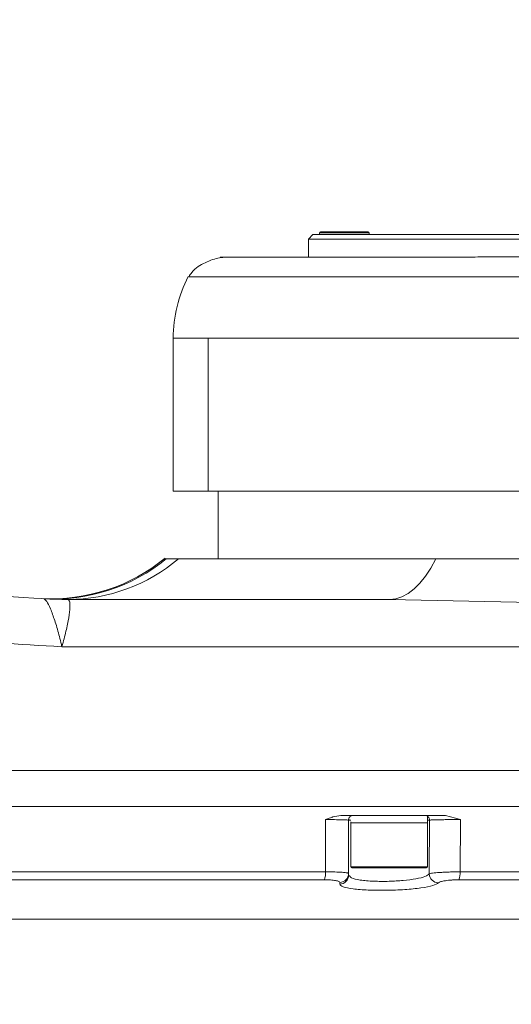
# Model space of a CAD drawing. Header units: millimetres. Extents: x 176 to 9387, y -11044 to -3322.
# Tile 28 of 256: x 4015 to 4070, y -8354 to -8245. Entities that reach past the tile are written whole.
import ezdxf

# ---------------------------------------------------------------- set-up
doc = ezdxf.new("R2010")
doc.units = ezdxf.units.MM
doc.header["$LTSCALE"] = 0.3175
doc.layers.add('1轮廓实线层', color=7, linetype='Continuous', lineweight=18)
doc.layers.add('7标注层', color=4, linetype='Continuous', lineweight=13)
doc.styles.add('标准汉字', font='gbenor.shx', dxfattribs={"bigfont": 'gbcbig.shx'})
doc.dimstyles.new('M1：15', dxfattribs={"dimscale": 15, "dimtxt": 3.5, "dimasz": 2.5, "dimexe": 2, "dimexo": 0, "dimgap": 0.5, "dimtad": 1, "dimdec": 4, "dimdsep": 46, "dimtxsty": '标准汉字', "dimcen": 5, "dimdle": 5, "dimclrd": 1, "dimclre": 1, "dimclrt": 256, "dimadec": 4, "dimazin": 2, "dimtfac": 1, "dimtdec": 4, "dimtmove": 0, "dimatfit": 3, "dimfxl": 1, "dimtolj": 1, "dimarcsym": 0})

# ---------------------------------------------------------------- blocks, each defined once
blk = doc.blocks.new('*D25')
at = {"layer": '7标注层', "color": 1, "lineweight": -2, "ltscale": 20, "transparency": 16777216}
blk.add_line((2886.15, -8313.78), (2975.18, -8298.08), dxfattribs=at)
blk.add_arc((3286.97, -8243.11), 346.6, 196.2021, 353.7979, dxfattribs=at)
at = {"layer": '7标注层', "color": 1, "lineweight": 30, "ltscale": 20, "transparency": 16777216}
for points in [[(3625.3, -8280.21), (3637.78, -8280.89), (3633.57, -8243.11)], [(2948.05, -8341.23), (2960.22, -8338.4), (2945.63, -8303.29)]]:
    blk.add_solid(points, dxfattribs=at)
at = {"layer": 'Defpoints', "color": 0, "lineweight": 30, "ltscale": 20, "transparency": 16777216}
for p in [(3008.69, -8243.11), (4726.49, -8243.11), (2886.15, -8313.78), (1869.32, -8493.08), (3149.69, -8561.36)]:
    blk.add_point(p, dxfattribs=at)
at = {"layer": '7标注层', "ltscale": 20, "transparency": 16777216, "insert": (3314.24, -8554.77), "char_height": 52.5, "attachment_point": 5, "rotation": 5, "style": '标准汉字'}
blk.add_mtext('\\A1;167%%D', dxfattribs=at)

msp = doc.modelspace()

# ---------------------------------------------------------------- linework, layer by layer
at = {"layer": '1轮廓实线层', "ltscale": 20}
for p, q in [((4048.21953, -8268.40682), (4048.21953, -8268.60681)), ((4050.96951, -8268.40682), (4048.21953, -8268.40682)), ((4048.31949, -8268.30682), (4050.96951, -8268.30682)), ((4050.96951, -8268.30682), (4053.61953, -8268.30682)), ((4053.71949, -8268.40682), (4050.96951, -8268.40682)), ((4053.71949, -8268.60681), (4053.71949, -8268.40682)), ((4047.46952, -8268.60681), (4046.9695, -8269.10682)), ((4046.9695, -8269.10682), (4046.9695, -8271.10682)), ((4116.96949, -8269.10682), (4046.9695, -8269.10682)), ((4047.46952, -8268.60681), (4116.46953, -8268.60681)), ((4031.96934, -8280.05627), (4031.96934, -8297.10682)), ((4035.86194, -8280.10695), (4035.86194, -8297.10682)), ((4035.86206, -8280.10681), (4035.86206, -8297.10682)), ((4035.86194, -8297.10682), (4031.96934, -8297.10682)), ((4035.86194, -8297.10682), (4035.86206, -8297.10682)), ((4035.86206, -8297.10682), (4070.85839, -8297.10682)), ((4036.96951, -8297.10682), (4036.96951, -8304.60682)), ((4031.19877, -8304.60682), (4030.96953, -8304.60682)), ((4032.55191, -8304.60682), (4031.19877, -8304.60682)), ((4061.13103, -8304.60682), (4032.55191, -8304.60682)), ((4072.23609, -8304.60682), (4061.13103, -8304.60682)), ((4017.62005, -8309.03469), (4017.58161, -8309.0326)), ((4020.30489, -8309.10681), (4055.96664, -8309.10681)), ((4071.8632, -8309.45859), (4055.96664, -8309.10681)), ((4048.87166, -8339.35521), (4048.87172, -8333.5516)), ((4062.18013, -8333.10682), (4050.56855, -8333.10682)), ((4051.3846, -8333.5969), (4051.51459, -8333.33183)), ((4051.68161, -8333.60672), (4051.43216, -8333.6067)), ((4051.43216, -8333.6067), (4051.43216, -8339.72629)), ((4051.43216, -8333.60681), (4051.43216, -8339.52827)), ((4051.68214, -8333.1738), (4051.68214, -8333.17384)), ((4051.68214, -8333.8059), (4051.68214, -8333.90682)), ((4051.68214, -8333.90682), (4051.68214, -8338.80682)), ((4060.18218, -8333.90682), (4051.68214, -8333.90682)), ((4051.93212, -8333.10682), (4060.18218, -8333.10682)), ((4060.26032, -8333.24758), (4060.14356, -8333.15761)), ((4060.18218, -8333.90682), (4060.18218, -8333.16996)), ((4060.429, -8333.60678), (4060.18218, -8333.60679)), ((4060.18218, -8338.80682), (4060.18218, -8333.90682)), ((4060.39646, -8339.575), (4060.429, -8333.60678)), ((4063.86152, -8333.5516), (4062.18013, -8333.10682)), ((4063.86152, -8333.5516), (4063.8133, -8339.35248)), ((4051.34108, -8339.49311), (4051.43216, -8339.52827)), ((4051.68214, -8338.80682), (4055.93213, -8338.80682)), ((4055.93213, -8338.90681), (4051.78216, -8338.90681)), ((4055.93213, -8338.80682), (4060.18218, -8338.80682)), ((4060.08216, -8338.90681), (4055.93213, -8338.90681)), ((4051.43216, -8339.52827), (4051.43216, -8339.72629)), ((4051.43216, -8339.72629), (4051.59452, -8339.87289)), ((4066.81362, -8344.59246), (3965.49287, -8344.61773)), ((4076.46832, -8344.59006), (4066.81362, -8344.59246))]:
    msp.add_line(p, q, dxfattribs=at)
at = {"layer": '1轮廓实线层', "lineweight": 0, "ltscale": 20}
msp.add_lwpolyline([(4055.96664, -8309.10681), (4056.66455, -8309.03374), (4057.3574, -8308.81505), (4058.04011, -8308.45234), (4058.70762, -8307.94826), (4059.35511, -8307.30649), (4059.9778, -8306.53174), (4060.57122, -8305.62964), (4061.13103, -8304.60682)], dxfattribs=at)
for centre, radius, start, end in [((4048.31951, -8268.40682), 0.1, 90, 180), ((4053.61951, -8268.40682), 0.1, 360, 90), ((4046.96951, -8280.10682), 15, 152.8256547, 180.0231792), ((4018.40322, -8289.04763), 20.00001, 266.9810974, 309.337789), ((4018.65856, -8289.18476), 19.87704, 266.8941474, 309.1157466), ((4020.26798, -8290.09085), 19.016, 270.1111941, 310.2391023), ((4020.30489, -8259.10682), 50, 266.8778019, 270), ((4020.2759, -8260.29172), 48.81527, 266.8812265, 270.0005836), ((4051.93215, -8333.60682), 0.5, 146.6903343, 179.9997664), ((4051.93215, -8333.60682), 0.5, 111.18699, 146.6903343), ((4046.68076, -8339.49611), 2.19543, 340.4337396, 3.6797614), ((4051.78215, -8338.80682), 0.1, 180, 270), ((4060.08215, -8338.80682), 0.1, 270, 0), ((4061.60678, -8339.49465), 2.21109, 340.597426, 3.6865885), ((4050.43821, -8339.72061), 0.99396, 271.002066, 359.6723623), ((4050.43857, -8339.52232), 0.99361, 270.9990544, 359.6574267), ((4061.40927, -8339.54993), 1.01312, 181.4179413, 270.13081)]:
    msp.add_arc(centre, radius, start, end, dxfattribs=at)
at = {"layer": '1轮廓实线层', "ltscale": 20}
for points, knots in [([(4017.62041, -8177.17891), (4012.39338, -8177.49365), (4001.93166, -8178.12358), (3986.29114, -8179.58831), (3970.72652, -8181.5956), (3955.29871, -8184.30079), (3941.86947, -8187.40728), (3930.41093, -8190.68924), (3920.89998, -8193.9909), (3911.65986, -8197.9594), (3903.71711, -8202.23181), (3897.06338, -8206.64723), (3891.65356, -8211.0374), (3886.86105, -8215.93325), (3882.84389, -8221.33577), (3880.00014, -8226.61942), (3878.13475, -8231.66477), (3877.00398, -8236.2841), (3876.39349, -8241.25613), (3876.50458, -8246.51323), (3877.37342, -8251.77307), (3878.87508, -8256.70863), (3880.88121, -8261.26866), (3883.82752, -8266.29825), (3887.98478, -8271.52648), (3893.66664, -8276.91784), (3900.21788, -8281.78307), (3907.52803, -8286.12022), (3915.20931, -8289.81879), (3923.13098, -8292.97474), (3932.00306, -8295.96864), (3941.82077, -8298.75477), (3952.59657, -8301.24636), (3965.78047, -8303.74655), (3981.4049, -8306.02772), (3999.47094, -8307.90772), (4011.57076, -8308.65906), (4017.62005, -8309.03469)], [0, 0, 0, 0, 15.697051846, 31.417089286, 47.130818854, 62.82314386, 78.496914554, 88.602398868, 98.73121894, 108.838923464, 118.915623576, 125.903694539, 132.903147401, 139.874214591, 146.451590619, 153.023282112, 157.711841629, 162.416262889, 167.101093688, 172.507333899, 177.916734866, 182.84429375, 187.791863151, 192.72306535, 200.22875933, 207.743823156, 216.241571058, 224.776426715, 233.354483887, 241.945059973, 250.489808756, 261.581334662, 272.680848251, 283.77714533, 301.938631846, 320.110830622, 338.279300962, 338.279300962, 338.279300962, 338.279300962]), ([(4037.5928, -8271.12889), (4037.43325, -8271.14384), (4036.784, -8271.20464), (4035.54348, -8271.66759), (4034.30493, -8272.36764), (4033.80865, -8273.12998), (4033.70395, -8273.2908)], [0, 0, 0, 0, 0.596759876, 2.428398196, 4.189742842, 4.660669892, 4.660669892, 4.660669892, 4.660669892]), ([(4063.92207, -8271.10682), (4063.07271, -8271.10682), (4060.82898, -8271.10682), (4057.40432, -8271.10682), (4053.67548, -8271.10682), (4050.23641, -8271.10682), (4047.13379, -8271.10682), (4044.417, -8271.10682), (4042.11974, -8271.10682), (4040.06044, -8271.10682), (4038.43934, -8271.10682), (4037.3655, -8271.10682), (4037.2357, -8271.10682), (4037.17157, -8271.10682)], [0, 0, 0, 0, 1.435925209, 3.793201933, 6.175509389, 8.570613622, 10.965697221, 13.348041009, 15.705302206, 18.025911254, 21.03779557, 23.927937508, 26.750504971, 26.750504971, 26.750504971, 26.750504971]), ([(4082.20216, -8271.10615), (4081.33928, -8271.08781), (4079.84436, -8271.05604), (4077.76029, -8270.89542), (4076.09318, -8270.93172), (4074.66596, -8270.97855), (4073.37331, -8271.0124), (4071.62011, -8271.05111), (4069.41629, -8271.07827), (4066.96309, -8271.09368), (4065.11551, -8271.09949), (4064.18366, -8271.10521), (4063.92207, -8271.10682)], [0, 0, 0, 0, 2.518253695, 4.362779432, 6.016958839, 7.285334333, 8.523632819, 9.849356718, 12.573589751, 15.148472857, 17.407481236, 18.289082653, 18.289082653, 18.289082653, 18.289082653]), ([(4035.86206, -8273.28863), (4035.36024, -8273.28863), (4034.35662, -8273.28863), (4033.69628, -8273.28863), (4033.69974, -8273.28863), (4033.70079, -8273.28863)], [0, 0, 0, 0, 0.890308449, 1.780607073, 2.170278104, 2.170278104, 2.170278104, 2.170278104]), ([(4035.86206, -8273.28864), (4036.74173, -8273.28864), (4038.50109, -8273.28864), (4042.5314, -8273.28864), (4047.46229, -8273.28864), (4053.27528, -8273.28864), (4059.79764, -8273.28864), (4066.87417, -8273.28864), (4074.32656, -8273.28863), (4079.42187, -8273.28863), (4081.96953, -8273.28863)], [0, 0, 0, 0, 5.763436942, 11.526836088, 17.290270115, 23.053721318, 28.817157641, 34.580602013, 40.344027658, 46.107470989, 46.107470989, 46.107470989, 46.107470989]), ([(4035.862, -8280.10695), (4035.16208, -8280.10695), (4033.76223, -8280.10695), (4032.54334, -8280.10695), (4031.95078, -8280.10695), (4032.02915, -8280.10695), (4032.05046, -8280.10695)], [0, 0, 0, 0, 1.188948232, 2.377916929, 3.566856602, 4.010900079, 4.010900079, 4.010900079, 4.010900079]), ([(4035.86206, -8280.10681), (4036.58203, -8280.10681), (4038.02198, -8280.1068), (4041.29091, -8280.10679), (4045.79113, -8280.10678), (4051.84058, -8280.10677), (4058.66363, -8280.10676), (4066.08987, -8280.10675), (4073.92577, -8280.10674), (4079.28827, -8280.10673), (4081.96953, -8280.10673)], [0, 0, 0, 0, 4.09483907, 8.189657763, 14.509266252, 20.828896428, 27.14857891, 33.468193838, 39.78781353, 46.107470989, 46.107470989, 46.107470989, 46.107470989]), ([(4019.60155, -8314.36426), (4014.90433, -8314.08949), (4005.51006, -8313.53994), (3991.44572, -8312.28648), (3977.41504, -8310.65493), (3963.39854, -8308.50448), (3949.4106, -8305.82612), (3940.21082, -8303.37737), (3935.60496, -8302.1514)], [0, 0, 0, 0, 14.088956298, 28.177374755, 42.311649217, 56.444864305, 70.738730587, 85.069781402, 85.069781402, 85.069781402, 85.069781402]), ([(4019.60155, -8314.36426), (4019.60014, -8314.35798), (4019.56403, -8314.19703), (4019.46231, -8313.74907), (4019.20924, -8312.74845), (4018.81176, -8311.40686), (4018.33153, -8310.1104), (4017.89791, -8309.21745), (4017.7124, -8309.09543), (4017.62005, -8309.03469)], [0, 0, 0, 0, 0.013634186, 0.349121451, 0.96758116, 2.190507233, 3.398645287, 4.589493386, 5.769898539, 5.769898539, 5.769898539, 5.769898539]), ([(4020.27639, -8309.10699), (4020.35489, -8309.16728), (4020.5125, -8309.28833), (4020.50924, -8310.1684), (4020.32767, -8311.44746), (4020.03501, -8312.77164), (4019.77521, -8313.75873), (4019.64945, -8314.20004), (4019.60336, -8314.35806), (4019.60155, -8314.36426)], [0, 0, 0, 0, 1.121730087, 2.252162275, 3.397683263, 4.557479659, 5.146566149, 5.463504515, 5.476449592, 5.476449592, 5.476449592, 5.476449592]), ([(4020.30489, -8309.10681), (4020.29991, -8309.10682), (4020.2899, -8309.10682), (4020.27995, -8309.10686), (4020.27577, -8309.10692), (4020.2762, -8309.10697), (4020.27639, -8309.10699)], [0, 0, 0, 0, 0.01023905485, 0.02059219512, 0.02577905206, 0.02975409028, 0.02975409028, 0.02975409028, 0.02975409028]), ([(4091.44202, -8314.36426), (4091.07292, -8314.36426), (4087.4045, -8314.36426), (4070.53975, -8314.36428), (4046.95506, -8314.36428), (4026.68852, -8314.36427), (4019.60155, -8314.36426)], [0, 0, 0, 0, 1.106559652, 10.998122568, 50.564607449, 71.840465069, 71.840465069, 71.840465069, 71.840465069]), ([(4090.17881, -8328.10682), (4083.9737, -8328.10682), (4071.601, -8328.10682), (4053.09762, -8328.10682), (4034.69288, -8328.10682), (4016.37067, -8328.10682), (3998.11849, -8328.10682), (3979.92649, -8328.10682), (3951.23736, -8328.10682), (3912.06022, -8328.10682), (3879.09197, -8328.10682), (3862.60041, -8328.10682)], [0, 0, 0, 0, 18.539772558, 36.967395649, 55.305695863, 73.57253449, 91.781509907, 109.944027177, 128.069470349, 177.80149266, 227.578401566, 227.578401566, 227.578401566, 227.578401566]), ([(4090.23204, -8328.10682), (4084.94537, -8328.10682), (4074.67813, -8328.10682), (4059.74097, -8328.10682), (4045.71288, -8328.10682), (4031.63807, -8328.10682), (4015.91302, -8328.10682), (3998.53927, -8328.10682), (3979.92351, -8328.10682), (3960.93577, -8328.10682), (3941.51294, -8328.10682), (3921.64971, -8328.10682), (3901.86651, -8328.10682), (3882.11292, -8328.10682), (3869.08819, -8328.10682), (3862.66085, -8328.10682)], [0, 0, 0, 0, 15.795465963, 30.676343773, 44.64278233, 57.732532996, 72.767205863, 91.688458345, 109.740078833, 128.533113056, 148.617826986, 168.035362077, 188.222253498, 208.153605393, 227.571189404, 227.571189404, 227.571189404, 227.571189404]), ([(3862.60041, -8332.10682), (3876.59402, -8332.10682), (3904.55898, -8332.10682), (3946.72203, -8332.10682), (3979.65268, -8332.10682), (4003.32131, -8332.10682), (4017.67013, -8332.10682), (4032.06244, -8332.10682), (4046.50399, -8332.10682), (4061.00223, -8332.10682), (4075.56614, -8332.10682), (4085.29981, -8332.10682), (4090.17881, -8332.10682)], [0, 0, 0, 0, 42.246721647, 84.426229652, 126.710556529, 140.994411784, 155.308664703, 169.659216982, 184.052459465, 198.496407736, 213.001028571, 227.578401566, 227.578401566, 227.578401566, 227.578401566]), ([(4050.56855, -8333.10682), (4050.27664, -8333.13845), (4049.93478, -8333.17549), (4049.514, -8333.30735), (4049.23563, -8333.40506), (4049.0084, -8333.49656), (4048.87172, -8333.5516)], [0, 0, 0, 0, 0.880297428, 1.030928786, 1.323773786, 1.76575708, 1.76575708, 1.76575708, 1.76575708]), ([(4048.87172, -8333.5516), (4049.21978, -8333.55326), (4049.91621, -8333.55658), (4050.74989, -8333.56972), (4051.32216, -8333.58699), (4051.39549, -8333.6002), (4051.43216, -8333.60681)], [0, 0, 0, 0, 0.639810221, 1.280180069, 1.921174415, 2.562584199, 2.562584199, 2.562584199, 2.562584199]), ([(4051.58201, -8333.25096), (4051.58089, -8333.25171), (4051.52583, -8333.2888), (4051.45761, -8333.41443), (4051.44064, -8333.54261), (4051.43216, -8333.6067)], [0, 0, 0, 0, 0.004140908, 0.2043956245, 0.4046388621, 0.4046388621, 0.4046388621, 0.4046388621]), ([(4060.429, -8333.60678), (4060.42219, -8333.54402), (4060.41171, -8333.44747), (4060.35038, -8333.33008), (4060.3054, -8333.27903), (4060.28267, -8333.25325)], [0, 0, 0, 0, 0.1892393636, 0.2911040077, 0.3951033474, 0.3951033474, 0.3951033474, 0.3951033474]), ([(4060.429, -8333.60678), (4060.44952, -8333.60289), (4060.49062, -8333.5951), (4060.71525, -8333.58393), (4061.04921, -8333.57377), (4061.49021, -8333.56504), (4062.01624, -8333.55817), (4062.60503, -8333.55347), (4063.2314, -8333.55098), (4063.65176, -8333.55139), (4063.86152, -8333.5516)], [0, 0, 0, 0, 0.429454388, 0.860124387, 1.288518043, 1.718577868, 2.148094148, 2.576077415, 3.006015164, 3.434196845, 3.434196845, 3.434196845, 3.434196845]), ([(3976.55669, -8339.37207), (3988.56681, -8339.36926), (4012.64897, -8339.36362), (4036.77676, -8339.35802), (4048.87166, -8339.35521)], [0, 0, 0, 0, 36.064558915, 72.314979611, 72.314979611, 72.314979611, 72.314979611]), ([(4048.87166, -8339.35521), (4049.22536, -8339.3561), (4049.93055, -8339.35787), (4050.75458, -8339.39732), (4051.25371, -8339.44495), (4051.31928, -8339.48109), (4051.34108, -8339.49311)], [0, 0, 0, 0, 0.715615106, 1.426793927, 2.133055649, 2.485031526, 2.485031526, 2.485031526, 2.485031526]), ([(4060.39646, -8339.575), (4060.49052, -8339.54752), (4060.67877, -8339.49253), (4061.36513, -8339.4306), (4062.03859, -8339.39231), (4062.6061, -8339.37035), (4063.20761, -8339.3558), (4063.61151, -8339.35358), (4063.8133, -8339.35248)], [0, 0, 0, 0, 0.850556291, 1.702385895, 2.133752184, 2.564846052, 2.999339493, 3.433122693, 3.433122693, 3.433122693, 3.433122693]), ([(4063.8133, -8339.35248), (4068.17347, -8339.3518), (4076.91005, -8339.35043), (4085.64931, -8339.34907), (4090.02706, -8339.34839)], [0, 0, 0, 0, 13.082537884, 26.213765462, 26.213765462, 26.213765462, 26.213765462]), ([(4048.74941, -8340.23135), (4036.6838, -8340.23345), (4012.55264, -8340.23764), (3988.46734, -8340.2422), (3976.42472, -8340.24448)], [0, 0, 0, 0, 36.162452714, 72.324694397, 72.324694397, 72.324694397, 72.324694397]), ([(4050.4559, -8340.51578), (4050.43234, -8340.47837), (4050.38526, -8340.40361), (4050.0115, -8340.31066), (4049.45624, -8340.24439), (4048.985, -8340.2357), (4048.74941, -8340.23135)], [0, 0, 0, 0, 0.446725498, 0.892885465, 1.338424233, 1.783847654, 1.783847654, 1.783847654, 1.783847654]), ([(4050.4556, -8340.71442), (4050.45572, -8340.68163), (4050.45597, -8340.61604), (4050.45592, -8340.5492), (4050.4559, -8340.51578)], [0, 0, 0, 0, 0.0993144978, 0.1986406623, 0.1986406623, 0.1986406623, 0.1986406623]), ([(4061.41159, -8340.56305), (4061.25047, -8340.66956), (4060.92862, -8340.88233), (4059.54763, -8341.14823), (4057.70997, -8341.33355), (4055.60404, -8341.41711), (4053.5463, -8341.38994), (4051.84816, -8341.25299), (4050.68011, -8341.0227), (4050.53048, -8340.81723), (4050.4556, -8340.71442)], [0, 0, 0, 0, 1.413413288, 2.823539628, 4.231491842, 5.637902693, 7.044104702, 8.451678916, 9.861379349, 11.273358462, 11.273358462, 11.273358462, 11.273358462]), ([(4051.59452, -8339.87289), (4051.63581, -8339.92731), (4051.75657, -8340.08648), (4052.50404, -8340.24076), (4053.41027, -8340.34521), (4054.45883, -8340.41402), (4055.34515, -8340.40691), (4055.93213, -8340.4022)], [0, 0, 0, 0, 0.658850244, 1.926878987, 2.573739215, 3.213417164, 4.467719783, 4.467719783, 4.467719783, 4.467719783]), ([(4055.93213, -8340.4022), (4056.46391, -8340.3783), (4057.55669, -8340.32918), (4058.97023, -8340.13884), (4060.02664, -8339.87992), (4060.27313, -8339.67669), (4060.39646, -8339.575)], [0, 0, 0, 0, 1.123343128, 2.30842005, 3.463179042, 4.619487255, 4.619487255, 4.619487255, 4.619487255]), ([(4063.6923, -8340.22918), (4063.55773, -8340.23051), (4063.28813, -8340.23319), (4062.88669, -8340.25421), (4062.50793, -8340.28651), (4062.05768, -8340.34363), (4061.60002, -8340.43694), (4061.47449, -8340.52096), (4061.41159, -8340.56305)], [0, 0, 0, 0, 0.291557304, 0.584107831, 0.875335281, 1.168027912, 1.749775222, 2.333990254, 2.333990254, 2.333990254, 2.333990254]), ([(4089.90779, -8340.22592), (4085.53004, -8340.22642), (4076.79018, -8340.22742), (4068.05305, -8340.22859), (4063.6923, -8340.22918)], [0, 0, 0, 0, 13.131208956, 26.215493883, 26.215493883, 26.215493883, 26.215493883]), ([(3965.17947, -8344.62119), (3970.05253, -8344.61959), (3979.45257, -8344.61649), (3993.04561, -8344.61122), (4005.63136, -8344.60625), (4017.23467, -8344.60177), (4027.87987, -8344.59798), (4038.13379, -8344.59476), (4048.0782, -8344.59223), (4057.70151, -8344.59049), (4063.85055, -8344.59007), (4066.76319, -8344.58987)], [0, 0, 0, 0, 14.639943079, 28.24021753, 40.830255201, 52.43475642, 63.070591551, 72.765120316, 83.176542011, 92.864722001, 101.583724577, 101.583724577, 101.583724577, 101.583724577])]:
    msp.add_open_spline(points, degree=3, knots=knots, dxfattribs=at)

# ---------------------------------------------------------------- dimensions: what is measured, and where the dimension line sits
at = {"layer": '7标注层', "ltscale": 20}
dim = msp.add_angular_dim_2l(base=(3149.6879, -8561.36136), line1=((2886.15275, -8313.78162), (1869.3169, -8493.07722)), line2=((4726.49169, -8243.10682), (3008.69393, -8243.10682)), text='167%%D', dimstyle='M1：15', override={"dimtad": 1, "dimtih": 0, "dimtoh": 0, "dimsah": 1, "dimtzin": 8}, dxfattribs=at)
dim.commit()
dim.dimension.update_dxf_attribs({"geometry": '*D25', "text_midpoint": (3314.23626, -8554.76724)})

doc.saveas('drawing.dxf')
